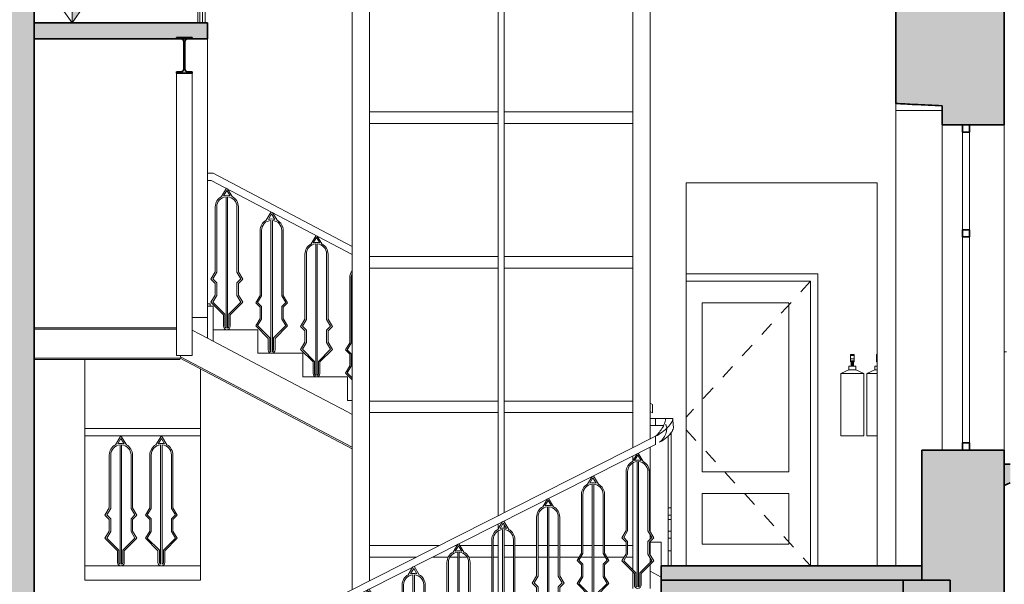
# Model space of a CAD drawing. Header units: metres. Extents: x -2.8 to 28.4, y -7 to 24.8.
# Tile 9 of 14: x 7.9 to 14.7, y 10.1 to 14. Entities that reach past the tile are written whole.
import ezdxf

# ---------------------------------------------------------------- set-up
doc = ezdxf.new("R2010")
doc.units = ezdxf.units.M
doc.linetypes.add('AV - Carkovana 2mm', pattern=[0.0027, 0.002, -0.0007])
for name, color, linetype, lineweight in [('AV-KOTY', 7, 'Continuous', 5), ('AV-SRAFY', 7, 'Continuous', 35), ('AV-STAVBA', 7, 'Continuous', 18)]:
    doc.layers.add(name, color=color, linetype=linetype, lineweight=lineweight)

# ---------------------------------------------------------------- blocks, each defined once
blk = doc.blocks.new('DO_1-P_Obl__členěné_11 - 900x1970-1001604-Řez A-A_')
at = {"layer": 'AV-STAVBA'}
for p, q in [((13.4582, 12.22), (12.5482, 12.22)), ((13.4582, 10.2), (13.4582, 12.22)), ((12.5482, 12.17), (13.4082, 12.17)), ((13.4082, 12.17), (12.5482, 12.17)), ((13.4082, 12.17), (13.4082, 10.2)), ((13.4082, 10.2), (13.4082, 12.17)), ((12.6582, 10.85), (12.6582, 12.02)), ((12.6582, 12.02), (13.2582, 12.02)), ((13.2582, 12.02), (13.2582, 10.85)), ((13.2582, 10.85), (12.6582, 10.85)), ((12.6582, 10.35), (12.6582, 10.7)), ((12.6582, 10.7), (13.2582, 10.7)), ((13.2582, 10.7), (13.2582, 10.35)), ((13.2582, 10.35), (12.6582, 10.35))]:
    blk.add_line(p, q, dxfattribs=at)
at = {"layer": 'AV-STAVBA', "linetype": 'AV - Carkovana 2mm'}
for p, q in [((13.4082, 12.17), (12.5482, 11.2288)), ((12.5482, 11.1412), (13.4082, 10.2))]:
    blk.add_line(p, q, dxfattribs=at)
blk = doc.blocks.new('L Corner Mullion - 100x100-1395315-Řez A-A_')
at = {"layer": 'AV-STAVBA'}
for p, q in [((12.1782, 10.0433), (12.1782, 10.11)), ((12.2982, 10.11), (12.2982, 10.0433)), ((12.2982, 9.6837), (12.2982, 9.29)), ((12.1782, 9.29), (12.1782, 9.6231))]:
    blk.add_line(p, q, dxfattribs=at)
blk = doc.blocks.new('L Corner Mullion - 100x100-1395316-Řez A-A_')
at = {"layer": 'AV-STAVBA'}
for p, q in [((12.1782, 11.0164), (12.1782, 11.25)), ((12.2982, 11.25), (12.2982, 11.077)), ((12.2982, 11.021), (12.2982, 10.435)), ((12.1782, 10.9258), (12.1782, 10.9604)), ((12.1782, 10.1725), (12.1782, 10.911)), ((12.2982, 10.4156), (12.2982, 10.3825)), ((12.2982, 10.3683), (12.2982, 10.275)), ((12.2982, 10.2556), (12.2982, 10.2225)), ((12.1782, 10.11), (12.1782, 10.1583)), ((12.2982, 10.2083), (12.2982, 10.11))]:
    blk.add_line(p, q, dxfattribs=at)
blk = doc.blocks.new('L Corner Mullion - 100x100-1395318-Řez A-A_')
at = {"layer": 'AV-STAVBA'}
for p, q in [((12.1782, 11.25), (12.1782, 12.41)), ((12.2982, 12.41), (12.2982, 11.25))]:
    blk.add_line(p, q, dxfattribs=at)
blk = doc.blocks.new('L Corner Mullion - 100x100-1395328-Řez A-A_')
at = {"layer": 'AV-STAVBA'}
for p, q in [((12.1782, 12.41), (12.1782, 13.25)), ((12.2982, 13.25), (12.2982, 12.41))]:
    blk.add_line(p, q, dxfattribs=at)
blk = doc.blocks.new('L Corner Mullion - 100x100-1395329-Řez A-A_')
at = {"layer": 'AV-STAVBA'}
for p, q in [((12.1782, 13.25), (12.1782, 14.29)), ((12.2982, 14.29), (12.2982, 13.25))]:
    blk.add_line(p, q, dxfattribs=at)
blk = doc.blocks.new('Obdélníková příčel - Koncepční příčel interiérová 40_40-V8-Řez A-A_')
at = {"layer": 'AV-STAVBA'}
for p, q in [((11.2482, 10.3), (11.2482, 9.7025)), ((11.2482, 9.6883), (11.2482, 9.5733))]:
    blk.add_line(p, q, dxfattribs=at)
blk = doc.blocks.new('Obdélníková příčel - Koncepční příčel interiérová 40_40-V9-Řez A-A_')
at = {"layer": 'AV-STAVBA'}
for p, q in [((11.2482, 11.3), (11.2482, 10.5464)), ((11.2882, 11.3), (11.2882, 10.5666)), ((11.2482, 10.4904), (11.2482, 10.4558)), ((11.2882, 10.5106), (11.2882, 10.5058)), ((11.2482, 10.441), (11.2482, 10.3)), ((11.2882, 10.4863), (11.2882, 10.4604))]:
    blk.add_line(p, q, dxfattribs=at)
blk = doc.blocks.new('Obdélníková příčel - Koncepční příčel interiérová 40_40-1045116-Řez A-A_')
at = {"layer": 'AV-STAVBA'}
for p, q in [((11.2482, 1.3), (11.2482, 0.3)), ((11.2882, 1.3), (11.2882, 0.3))]:
    blk.add_line(p, q, dxfattribs=at)
blk = doc.blocks.new('Obdélníková příčel - Koncepční příčel interiérová 80_40-V16-Řez A-A_')
at = {"layer": 'AV-STAVBA'}
for p, q in [((11.3532, 10.34), (11.2882, 10.34)), ((11.5132, 10.34), (11.3632, 10.34)), ((11.5882, 10.34), (11.5232, 10.34)), ((11.6632, 10.34), (11.5982, 10.34)), ((11.8232, 10.34), (11.6732, 10.34)), ((11.8982, 10.34), (11.8332, 10.34)), ((11.9732, 10.34), (11.9082, 10.34)), ((12.1332, 10.34), (11.9832, 10.34)), ((12.1782, 10.34), (12.1432, 10.34)), ((12.1782, 10.34), (12.1782, 10.26)), ((11.3532, 10.26), (11.2882, 10.26)), ((11.5132, 10.26), (11.3632, 10.26)), ((11.5882, 10.26), (11.5232, 10.26)), ((11.6632, 10.26), (11.5982, 10.26)), ((11.8072, 10.26), (11.6732, 10.26)), ((11.8982, 10.26), (11.8189, 10.26)), ((11.9875, 10.26), (11.9082, 10.26)), ((12.1192, 10.26), (11.9992, 10.26)), ((12.1782, 10.26), (12.1309, 10.26))]:
    blk.add_line(p, q, dxfattribs=at)
blk = doc.blocks.new('Obdélníková příčel - Koncepční příčel interiérová 80_40-V17-Řez A-A_')
at = {"layer": 'AV-STAVBA'}
for p, q in [((10.3582, 10.26), (10.3582, 10.34)), ((10.8398, 10.34), (10.3582, 10.34)), ((10.9628, 10.34), (10.9507, 10.34)), ((11.2032, 10.34), (10.9837, 10.34)), ((11.2482, 10.34), (11.2132, 10.34)), ((11.2482, 10.34), (11.2482, 10.26)), ((10.6815, 10.26), (10.3582, 10.26)), ((10.902, 10.26), (10.7924, 10.26)), ((10.9682, 10.26), (10.9135, 10.26)), ((11.0329, 10.26), (10.9782, 10.26)), ((11.2032, 10.26), (11.0444, 10.26)), ((11.2482, 10.26), (11.2132, 10.26))]:
    blk.add_line(p, q, dxfattribs=at)
blk = doc.blocks.new('Obdélníková příčel - Koncepční příčel interiérová 80_40-1045391-Řez A-A_')
at = {"layer": 'AV-STAVBA'}
for p, q in [((11.2882, 0.26), (11.2882, 0.34)), ((12.1782, 0.34), (11.2882, 0.34)), ((12.1782, 0.34), (12.1782, 0.26)), ((12.1782, 0.26), (11.2882, 0.26))]:
    blk.add_line(p, q, dxfattribs=at)
blk = doc.blocks.new('L Corner Mullion - 100x100-V22-Řez A-A_')
at = {"layer": 'AV-STAVBA'}
for p, q in [((10.2382, 10.036), (10.2382, 10.3)), ((10.3582, 10.3), (10.3582, 10.0966)), ((10.3582, 10.0406), (10.3582, 10.0358)), ((10.3582, 10.0163), (10.3582, 9.9904)), ((10.2382, 9.3), (10.2382, 9.9799))]:
    blk.add_line(p, q, dxfattribs=at)
blk = doc.blocks.new('L Corner Mullion - 100x100-1044972-Řez A-A_')
at = {"layer": 'AV-STAVBA'}
for p, q in [((10.2382, 2.3), (10.2382, 3.3)), ((10.3582, 3.3), (10.3582, 2.3))]:
    blk.add_line(p, q, dxfattribs=at)
blk = doc.blocks.new('WI_2-2_bez středního sloupku - 1100x2250-1255372-Řez A-A_')
at = {"layer": 'AV-STAVBA', "lineweight": 35}
for p, q in [((14.4582, 13.25), (14.4582, 13.2)), ((14.5082, 13.25), (14.4582, 13.25)), ((14.5082, 13.2), (14.5082, 13.25)), ((14.4582, 13.2), (14.5082, 13.2)), ((14.4582, 12.525), (14.4582, 12.475)), ((14.5082, 12.525), (14.4582, 12.525)), ((14.4582, 12.475), (14.5082, 12.475)), ((14.5082, 12.475), (14.5082, 12.525)), ((14.4582, 11.05), (14.4582, 11)), ((14.5082, 11.05), (14.4582, 11.05)), ((14.5082, 11), (14.5082, 11.05)), ((14.4582, 11), (14.5082, 11))]:
    blk.add_line(p, q, dxfattribs=at)
at = {"layer": 'AV-STAVBA'}
for p, q in [((14.4582, 12.525), (14.4582, 13.2)), ((14.5082, 13.2), (14.5082, 12.525)), ((14.4582, 11.05), (14.4582, 12.475)), ((14.5082, 11.05), (14.5082, 12.475))]:
    blk.add_line(p, q, dxfattribs=at)
blk = doc.blocks.new('Railing - BA_Panel zábradlí-1395425-Řez A-A_')
at = {"layer": 'AV-STAVBA'}
for p, q in [((12.4334, 11.1072), (12.4433, 11.1072)), ((12.4433, 11.1166), (12.441, 11.1166)), ((12.4433, 11.1195), (12.4433, 11.1072)), ((12.4433, 11.0366), (12.4433, 11.1072)), ((12.4233, 11.0971), (12.4233, 11.0366)), ((12.4233, 10.6), (12.4233, 11.0366)), ((12.4433, 11.0366), (12.4433, 10.6)), ((12.4233, 10.55), (12.4233, 10.6)), ((12.4433, 10.6), (12.4233, 10.6)), ((12.4433, 10.6), (12.4433, 10.55)), ((12.4233, 10.52), (12.4233, 10.55)), ((12.4433, 10.55), (12.4233, 10.55)), ((12.4233, 10.44), (12.4233, 10.52)), ((12.4433, 10.52), (12.4233, 10.52)), ((12.4433, 10.55), (12.4433, 10.52)), ((12.4433, 10.52), (12.4433, 10.44)), ((12.4233, 10.39), (12.4233, 10.44)), ((12.4433, 10.44), (12.4233, 10.44)), ((12.4433, 10.44), (12.4433, 10.39)), ((12.4233, 10.3036), (12.4233, 10.39)), ((12.4433, 10.39), (12.4233, 10.39)), ((12.4433, 10.39), (12.4433, 10.3036)), ((12.4233, 10.2236), (12.4233, 10.3036)), ((12.4233, 10.3036), (12.4433, 10.3036)), ((12.4433, 10.3036), (12.4433, 10.2236)), ((12.4233, 10.2236), (12.4233, 10.2)), ((12.4433, 10.2), (12.4433, 10.2236))]:
    blk.add_line(p, q, dxfattribs=at)
blk = doc.blocks.new('Railing - BA_Panel zábradlí-1395293-Řez A-A_')
at = {"layer": 'AV-STAVBA'}
for p, q in [((12.208, 10.9754), (12.1755, 10.9213)), ((12.191, 10.9276), (12.2132, 10.9646)), ((12.2132, 10.9646), (12.2355, 10.9276)), ((12.2509, 10.9213), (12.216, 10.9795)), ((12.2082, 10.9205), (12.2082, 10.0543)), ((12.2182, 10.0543), (12.2182, 10.9205)), ((12.1332, 10.8507), (12.1332, 10.4433)), ((12.1432, 10.4406), (12.1432, 10.8507)), ((12.2832, 10.8507), (12.2832, 10.4406)), ((12.2932, 10.4433), (12.2932, 10.8507)), ((12.1332, 10.4433), (12.1032, 10.3933)), ((12.1158, 10.3949), (12.1432, 10.4406)), ((12.2832, 10.4406), (12.3106, 10.3949)), ((12.3232, 10.3933), (12.2932, 10.4433)), ((12.1032, 10.3933), (12.1332, 10.3633)), ((12.1432, 10.3675), (12.1158, 10.3949)), ((12.1332, 10.3633), (12.1332, 10.2833)), ((12.1432, 10.2806), (12.1432, 10.3675)), ((12.3106, 10.3949), (12.2832, 10.3675)), ((12.2832, 10.3675), (12.2832, 10.2806)), ((12.2932, 10.3633), (12.3232, 10.3933)), ((12.2932, 10.2833), (12.2932, 10.3633)), ((12.1332, 10.2833), (12.1032, 10.2333)), ((12.3232, 10.2333), (12.2932, 10.2833)), ((12.1032, 10.2333), (12.1896, 10.1469)), ((12.1158, 10.2349), (12.1432, 10.2806)), ((12.1996, 10.151), (12.1158, 10.2349)), ((12.3106, 10.2349), (12.2268, 10.151)), ((12.2368, 10.1469), (12.3232, 10.2333)), ((12.2832, 10.2806), (12.3106, 10.2349)), ((12.1896, 10.1469), (12.1896, 10.0669)), ((12.1996, 10.0669), (12.1996, 10.151)), ((12.2268, 10.151), (12.2268, 10.0669)), ((12.2368, 10.0669), (12.2368, 10.1469))]:
    blk.add_line(p, q, dxfattribs=at)
for centre, radius, start, end in [((12.2132, 10.8507), 0.08, 118.09006, 180), ((12.2132, 10.8507), 0.07, 94.09604, 180), ((12.2132, 10.8507), 0.08, 73.85468, 106.14532), ((12.2132, 10.8507), 0.07, 0, 85.90396), ((12.2132, 10.8507), 0.08, 0, 61.90994), ((12.2132, 10.0669), 0.0236, 180, 0), ((12.2132, 10.0669), 0.0136, 180, 248.37972), ((12.2132, 10.0669), 0.0136, 291.62028, 0)]:
    blk.add_arc(centre, radius, start, end, dxfattribs=at)
blk = doc.blocks.new('Railing - Railing-1395252-Řez A-A_')
at = {"layer": 'AV-STAVBA'}
for p, q in [((12.2982, 11.22), (12.3359, 11.22)), ((12.2982, 11.17), (12.3359, 11.17)), ((12.3359, 11.22), (12.4059, 11.22)), ((12.3359, 11.22), (12.3359, 11.17)), ((12.3359, 11.22), (12.3359, 11.17)), ((12.3359, 11.17), (12.3926, 11.17)), ((12.4559, 11.22), (12.4059, 11.22)), ((12.4559, 11.22), (12.4059, 11.22)), ((9.5782, 9.7024), (12.3359, 11.0961)), ((12.3359, 11.0401), (9.5782, 9.6464)), ((9.5782, 9.6464), (9.5782, 9.7024))]:
    blk.add_line(p, q, dxfattribs=at)
for points in [[(12.3359, 11.0961), (12.3516, 11.1042), (12.383, 11.1236), (12.423, 11.158), (12.4497, 11.1924), (12.4559, 11.2119), (12.4559, 11.22)], [(12.4059, 11.22), (12.4059, 11.2119), (12.4023, 11.1924), (12.3867, 11.158), (12.3634, 11.1236), (12.3451, 11.1042), (12.3359, 11.0961)], [(12.4599, 11.1633), (12.4585, 11.1727), (12.4565, 11.1915), (12.4558, 11.2105), (12.4559, 11.22)], [(12.3359, 11.0961), (12.3359, 11.0869), (12.3359, 11.0686), (12.3359, 11.0503), (12.3359, 11.0412)]]:
    blk.add_open_spline(points, degree=3, dxfattribs=at)
for points, knots in [([(12.4059, 11.1781), (12.4077, 11.1749), (12.4109, 11.1675), (12.4143, 11.1493), (12.4116, 11.1217), (12.3948, 11.086), (12.3749, 11.064), (12.3632, 11.0542)], [-8.63938, -8.63938, -8.63938, -8.63938, -8.44303, -8.246681, -7.853982, -7.461283, -7.068583, -7.068583, -7.068583, -7.068583]), ([(12.4599, 11.1633), (12.46, 11.1602), (12.4595, 11.1523), (12.4551, 11.1383), (12.4423, 11.1158), (12.4145, 11.086), (12.3814, 11.064), (12.3632, 11.0542)], [-8.385685, -8.385685, -8.385685, -8.385685, -8.246681, -8.050331, -7.853982, -7.461283, -7.068583, -7.068583, -7.068583, -7.068583]), ([(12.3359, 11.0402), (12.3359, 11.0398), (12.3359, 11.0385), (12.3359, 11.0369), (12.3359, 11.0357)], [-0.7655319, -0.7655319, -0.7655319, -0.7655319, -0.5, 0, 0, 0, 0])]:
    blk.add_open_spline(points, degree=3, knots=knots, dxfattribs=at)
for name, p in [('Railing - BA_Panel zábradlí-1395425-Řez A-A_', (0, 0)), ('Railing - BA_Panel zábradlí-1395293-Řez A-A_', (0, 0)), ('Railing - BA_Panel zábradlí-1395293-Řez A-A_', (-0.31, -0.1567)), ('Railing - BA_Panel zábradlí-1395293-Řez A-A_', (-0.62, -0.3133)), ('Railing - BA_Panel zábradlí-1395293-Řez A-A_', (-0.93, -0.47)), ('Railing - BA_Panel zábradlí-1395293-Řez A-A_', (-1.24, -0.6267)), ('Railing - BA_Panel zábradlí-1395293-Řez A-A_', (-1.55, -0.7833)), ('Railing - BA_Panel zábradlí-1395293-Řez A-A_', (-1.86, -0.94)), ('Railing - BA_Panel zábradlí-1395293-Řez A-A_', (-2.17, -1.0967)), ('Railing - BA_Panel zábradlí-1395293-Řez A-A_', (-2.48, -1.2533))]:
    blk.add_blockref(name, p)
blk = doc.blocks.new('Railing - BA_Panel zábradlí-1398140-Řez A-A_')
at = {"layer": 'AV-STAVBA'}
for p, q in [((9.3679, 12.8117), (9.3332, 12.7538)), ((9.4086, 12.7538), (9.3766, 12.8071)), ((9.3487, 12.7601), (9.3709, 12.7972)), ((9.3659, 12.7531), (9.3659, 11.8443)), ((9.3709, 12.7972), (9.3931, 12.7601)), ((9.3759, 11.8443), (9.3759, 12.7531)), ((9.2909, 12.6833), (9.2909, 12.2333)), ((9.3009, 12.2306), (9.3009, 12.6833)), ((9.4409, 12.6833), (9.4409, 12.2306)), ((9.4509, 12.2333), (9.4509, 12.6833)), ((9.2909, 12.2333), (9.2609, 12.1833)), ((9.2735, 12.1849), (9.3009, 12.2306)), ((9.4409, 12.2306), (9.4683, 12.1849)), ((9.4809, 12.1833), (9.4509, 12.2333)), ((9.2609, 12.1833), (9.2909, 12.1533)), ((9.3009, 12.1575), (9.2735, 12.1849)), ((9.2909, 12.1533), (9.2909, 12.0733)), ((9.3009, 12.0706), (9.3009, 12.1575)), ((9.4683, 12.1849), (9.4409, 12.1575)), ((9.4409, 12.1575), (9.4409, 12.0706)), ((9.4509, 12.1533), (9.4809, 12.1833)), ((9.4509, 12.0733), (9.4509, 12.1533)), ((9.2909, 12.0733), (9.2609, 12.0233)), ((9.2735, 12.0249), (9.3009, 12.0706)), ((9.4409, 12.0706), (9.4683, 12.0249)), ((9.4809, 12.0233), (9.4509, 12.0733)), ((9.2609, 12.0233), (9.3473, 11.9369)), ((9.3573, 11.941), (9.2735, 12.0249)), ((9.4683, 12.0249), (9.3845, 11.941)), ((9.3945, 11.9369), (9.4809, 12.0233)), ((9.3473, 11.9369), (9.3473, 11.8569)), ((9.3573, 11.8569), (9.3573, 11.941)), ((9.3845, 11.941), (9.3845, 11.8569)), ((9.3945, 11.8569), (9.3945, 11.9369))]:
    blk.add_line(p, q, dxfattribs=at)
for centre, radius, start, end in [((9.3709, 12.6833), 0.08, 118.09006, 180), ((9.3709, 12.6833), 0.07, 94.09604, 180), ((9.3709, 12.6833), 0.08, 73.85468, 106.14532), ((9.3709, 12.6833), 0.07, 0, 85.90396), ((9.3709, 12.6833), 0.08, 360, 61.90994), ((9.3709, 11.8569), 0.0236, 180, 0), ((9.3709, 11.8569), 0.0136, 180, 248.37972), ((9.3709, 11.8569), 0.0136, 291.62028, 0)]:
    blk.add_arc(centre, radius, start, end, dxfattribs=at)
blk = doc.blocks.new('Railing - BA_Panel zábradlí-V30-Řez A-A_')
at = {"layer": 'AV-STAVBA'}
for p, q in [((10.2209, 12.1933), (10.2209, 11.7433)), ((10.2309, 11.7406), (10.2309, 12.1933)), ((10.2209, 11.7433), (10.1909, 11.6933)), ((10.2035, 11.6949), (10.2309, 11.7406)), ((10.1909, 11.6933), (10.2209, 11.6633)), ((10.2309, 11.6675), (10.2035, 11.6949)), ((10.2209, 11.6633), (10.2209, 11.5833)), ((10.2309, 11.5806), (10.2309, 11.6675)), ((10.2209, 11.5833), (10.1909, 11.5333)), ((10.2035, 11.5349), (10.2309, 11.5806)), ((10.1909, 11.5333), (10.2382, 11.486)), ((10.2382, 11.5002), (10.2035, 11.5349))]:
    blk.add_line(p, q, dxfattribs=at)
for radius, start in [(0.08, 142.85404), (0.07, 154.18681)]:
    blk.add_arc((10.3009, 12.1933), radius, start, 180, dxfattribs=at)
blk = doc.blocks.new('Railing - BA_Zdobný sloupek zábradlí-V31-Řez A-A_')
at = {"layer": 'AV-STAVBA'}
for p, q in [((9.2396, 12.0117), (9.2559, 12.0117)), ((9.2464, 11.9967), (9.2396, 11.9967)), ((9.2559, 11.9967), (9.2559, 12.0117))]:
    blk.add_line(p, q, dxfattribs=at)
blk = doc.blocks.new('Railing - Railing-1398137-Řez A-A_')
at = {"layer": 'AV-STAVBA'}
for p, q in [((9.239, 12.9167), (9.2759, 12.9167)), ((9.2759, 12.9167), (10.2382, 12.4096)), ((9.239, 12.8667), (9.2635, 12.8667)), ((9.2635, 12.8667), (10.2382, 12.3531)), ((12.2982, 11.3243), (12.3159, 11.3149)), ((12.3159, 11.3149), (12.3159, 11.2584)), ((12.2982, 11.2678), (12.3159, 11.2584))]:
    blk.add_line(p, q, dxfattribs=at)
for name, p in [('Railing - BA_Panel zábradlí-1398140-Řez A-A_', (0, 0)), ('Railing - BA_Panel zábradlí-1398140-Řez A-A_', (0.31, -0.1633)), ('Railing - BA_Panel zábradlí-1398140-Řez A-A_', (0.62, -0.3267)), ('Railing - BA_Panel zábradlí-V30-Řez A-A_', (0, 0)), ('Railing - BA_Zdobný sloupek zábradlí-V31-Řez A-A_', (0, 0))]:
    blk.add_blockref(name, p)
blk = doc.blocks.new('Railing - BA_Panel zábradlí-1398169-Řez A-A_')
at = {"layer": 'AV-STAVBA'}
for p, q in [((9.1835, 14.848), (9.1835, 14.9058)), ((9.2035, 14.8574), (9.1835, 14.8574)), ((9.1835, 14.848), (9.2035, 14.848)), ((9.1835, 14.848), (9.1835, 14.7774)), ((9.2035, 14.9058), (9.2035, 14.848)), ((9.2035, 14.7774), (9.2035, 14.848)), ((9.1835, 14.3567), (9.1835, 14.7774)), ((9.2035, 14.7774), (9.2035, 14.3567)), ((9.1835, 14.3567), (9.2035, 14.3567)), ((9.1835, 14.3434), (9.1835, 14.3567)), ((9.1835, 14.2988), (9.1835, 14.3239)), ((9.2035, 14.3567), (9.2035, 14.3434)), ((9.2035, 14.3239), (9.2035, 14.2988)), ((9.1835, 14.2767), (9.1835, 14.2846)), ((9.1835, 14.2767), (9.2035, 14.2767)), ((9.1835, 14.1967), (9.1835, 14.2767)), ((9.2035, 14.2846), (9.2035, 14.2767)), ((9.2035, 14.2767), (9.2035, 14.1967)), ((9.1835, 14.1967), (9.2035, 14.1967)), ((9.1835, 14.1834), (9.1835, 14.1967)), ((9.2035, 14.1967), (9.2035, 14.1834)), ((9.1835, 14.1388), (9.1835, 14.1639)), ((9.1835, 14.0602), (9.1835, 14.1246)), ((9.2035, 14.1639), (9.2035, 14.1388)), ((9.2035, 14.1246), (9.2035, 14.0602)), ((9.1835, 14.0602), (9.2035, 14.0602)), ((9.1835, 13.9802), (9.1835, 14.0602)), ((9.2035, 14.0602), (9.2035, 13.9802)), ((9.1835, 13.9802), (9.1835, 13.9567)), ((9.2035, 13.9567), (9.2035, 13.9802))]:
    blk.add_line(p, q, dxfattribs=at)
at = {"layer": 'AV-STAVBA', "lineweight": 25}
for p, q in [((9.2035, 14.3434), (9.1835, 14.3434)), ((9.1835, 14.3434), (9.1835, 14.3239)), ((9.1835, 14.3239), (9.2035, 14.3239)), ((9.2035, 14.3239), (9.2035, 14.3434)), ((9.2035, 14.2988), (9.1835, 14.2988)), ((9.1835, 14.2988), (9.1835, 14.2846)), ((9.1835, 14.2846), (9.2035, 14.2846)), ((9.2035, 14.2846), (9.2035, 14.2988)), ((9.2035, 14.1834), (9.1835, 14.1834)), ((9.1835, 14.1834), (9.1835, 14.1639)), ((9.2035, 14.1639), (9.2035, 14.1834)), ((9.1835, 14.1639), (9.2035, 14.1639)), ((9.2035, 14.1388), (9.1835, 14.1388)), ((9.1835, 14.1388), (9.1835, 14.1246)), ((9.1835, 14.1246), (9.2035, 14.1246)), ((9.2035, 14.1246), (9.2035, 14.1388))]:
    blk.add_line(p, q, dxfattribs=at)
blk = doc.blocks.new('Railing - Railing-1398164-Řez A-A_')
at = {"layer": 'AV-STAVBA', "lineweight": 35}
for p, q in [((9.2209, 15.0071), (9.1709, 15.0071)), ((9.1709, 15.0071), (9.1709, 14.9506)), ((9.2209, 14.9506), (9.2209, 15.0071)), ((9.1709, 14.9506), (9.2209, 14.9506))]:
    blk.add_line(p, q, dxfattribs=at)
at = {"layer": 'AV-STAVBA'}
for p, q in [((9.1709, 14.9506), (9.1709, 13.9567)), ((9.2209, 14.9506), (9.2209, 13.9567))]:
    blk.add_line(p, q, dxfattribs=at)
blk.add_blockref('Railing - BA_Panel zábradlí-1398169-Řez A-A_', (0, 0))
blk = doc.blocks.new('Railing - BA_Panel zábradlí-V33-Řez A-A_')
at = {"layer": 'AV-STAVBA'}
for p, q in [((8.9182, 11.1), (8.8805, 11.0372)), ((8.896, 11.0435), (8.9182, 11.0806)), ((8.9132, 11.0365), (8.9132, 10.211)), ((8.9559, 11.0372), (8.9182, 11.1)), ((8.9182, 11.0806), (8.9405, 11.0435)), ((8.9232, 10.211), (8.9232, 11.0365)), ((8.8382, 10.9666), (8.8382, 10.6)), ((8.8482, 10.5972), (8.8482, 10.9666)), ((8.9882, 10.9666), (8.9882, 10.5972)), ((8.9982, 10.6), (8.9982, 10.9666)), ((8.8382, 10.6), (8.8082, 10.55)), ((8.8208, 10.5516), (8.8482, 10.5972)), ((8.9882, 10.5972), (9.0156, 10.5516)), ((9.0282, 10.55), (8.9982, 10.6)), ((8.8082, 10.55), (8.8382, 10.52)), ((8.8482, 10.5241), (8.8208, 10.5516)), ((8.8382, 10.52), (8.8382, 10.44)), ((8.8482, 10.4372), (8.8482, 10.5241)), ((9.0156, 10.5516), (8.9882, 10.5241)), ((8.9882, 10.5241), (8.9882, 10.4372)), ((8.9982, 10.52), (9.0282, 10.55)), ((8.9982, 10.44), (8.9982, 10.52)), ((8.8382, 10.44), (8.8082, 10.39)), ((8.8208, 10.3916), (8.8482, 10.4372)), ((8.9882, 10.4372), (9.0156, 10.3916)), ((9.0282, 10.39), (8.9982, 10.44)), ((8.8082, 10.39), (8.8946, 10.3036)), ((8.9046, 10.3077), (8.8208, 10.3916)), ((9.0156, 10.3916), (8.9318, 10.3077)), ((8.9418, 10.3036), (9.0282, 10.39)), ((8.8946, 10.3036), (8.8946, 10.2236)), ((8.9046, 10.2236), (8.9046, 10.3077)), ((8.9318, 10.3077), (8.9318, 10.2236)), ((8.9418, 10.2236), (8.9418, 10.3036))]:
    blk.add_line(p, q, dxfattribs=at)
for centre, radius, start, end in [((8.9182, 10.9666), 0.08, 118.09006, 180), ((8.9182, 10.9666), 0.07, 94.09604, 180), ((8.9182, 10.9666), 0.08, 73.85468, 106.14532), ((8.9182, 10.9666), 0.07, 0, 85.90396), ((8.9182, 10.9666), 0.08, 0, 61.90994), ((8.9182, 10.2236), 0.0236, 180, 0), ((8.9182, 10.2236), 0.0136, 180, 248.37972), ((8.9182, 10.2236), 0.0136, 291.62028, 0)]:
    blk.add_arc(centre, radius, start, end, dxfattribs=at)
blk = doc.blocks.new('Railing - Railing-1425325-Řez A-A_')
at = {"layer": 'AV-STAVBA'}
for p, q in [((8.3882, 11.15), (9.1882, 11.15)), ((9.1882, 11.1), (8.3882, 11.1))]:
    blk.add_line(p, q, dxfattribs=at)
for p in [(-0.28, 0), (0, 0)]:
    blk.add_blockref('Railing - BA_Panel zábradlí-V33-Řez A-A_', p)
blk = doc.blocks.new('GM_Hasicí přístroj - Hasici pristroj-V44-Řez A-A_')
at = {"layer": 'AV-STAVBA', "lineweight": 13}
for p, q in [((13.8643, 11.6543), (13.8643, 11.6614)), ((13.8682, 11.6614), (13.8643, 11.6614)), ((13.8643, 11.6316), (13.8643, 11.6543)), ((13.8682, 11.6543), (13.8643, 11.6543)), ((13.8518, 11.58), (13.8518, 11.555)), ((13.8681, 11.58), (13.8518, 11.58)), ((13.8643, 11.6175), (13.8643, 11.6316)), ((13.8682, 11.6316), (13.8643, 11.6316)), ((13.8643, 11.61), (13.8643, 11.6175)), ((13.8682, 11.6175), (13.8643, 11.6175)), ((13.8682, 11.61), (13.8643, 11.61)), ((13.8518, 11.555), (13.7968, 11.53)), ((13.7968, 11.53), (13.7968, 11.1)), ((13.8016, 11.53), (13.7968, 11.53)), ((13.8029, 11.53), (13.8043, 11.53)), ((13.843, 11.53), (13.8042, 11.53)), ((13.8429, 11.53), (13.8494, 11.53)), ((13.8681, 11.53), (13.8494, 11.53)), ((13.8518, 11.555), (13.8562, 11.555)), ((13.8564, 11.555), (13.8681, 11.555)), ((13.7968, 11.1), (13.8681, 11.1))]:
    blk.add_line(p, q, dxfattribs=at)
blk = doc.blocks.new('GM_Hasicí přístroj - Hasici pristroj-V45-Řez A-A_')
at = {"layer": 'AV-STAVBA', "lineweight": 13}
for p, q in [((13.6843, 11.6543), (13.6843, 11.6614)), ((13.7093, 11.6614), (13.6843, 11.6614)), ((13.6843, 11.6316), (13.6843, 11.6543)), ((13.7093, 11.6543), (13.6843, 11.6543)), ((13.7093, 11.6614), (13.7093, 11.6543)), ((13.7093, 11.6543), (13.7093, 11.6316)), ((13.6718, 11.58), (13.6718, 11.555)), ((13.7218, 11.58), (13.6718, 11.58)), ((13.6843, 11.6175), (13.6843, 11.6316)), ((13.7093, 11.6316), (13.6843, 11.6316)), ((13.6843, 11.61), (13.6843, 11.6175)), ((13.7093, 11.6175), (13.6843, 11.6175)), ((13.7093, 11.61), (13.6843, 11.61)), ((13.6893, 11.61), (13.6893, 11.58)), ((13.6918, 11.5951), (13.6918, 11.595)), ((13.693, 11.61), (13.693, 11.58)), ((13.7005, 11.58), (13.7005, 11.61)), ((13.7018, 11.595), (13.7018, 11.5952)), ((13.7042, 11.61), (13.7042, 11.58)), ((13.7093, 11.6316), (13.7093, 11.6175)), ((13.7093, 11.6175), (13.7093, 11.61)), ((13.7218, 11.555), (13.7218, 11.58)), ((13.6718, 11.555), (13.6168, 11.53)), ((13.6168, 11.53), (13.6168, 11.1)), ((13.6216, 11.53), (13.6168, 11.53)), ((13.6229, 11.53), (13.6243, 11.53)), ((13.663, 11.53), (13.6242, 11.53)), ((13.6629, 11.53), (13.6694, 11.53)), ((13.7242, 11.53), (13.6694, 11.53)), ((13.6718, 11.555), (13.6762, 11.555)), ((13.6764, 11.555), (13.6885, 11.555)), ((13.689, 11.555), (13.7032, 11.555)), ((13.7045, 11.555), (13.7033, 11.555)), ((13.705, 11.555), (13.7171, 11.555)), ((13.7173, 11.555), (13.7218, 11.555)), ((13.7768, 11.53), (13.7218, 11.555)), ((13.7241, 11.53), (13.7306, 11.53)), ((13.7693, 11.53), (13.7305, 11.53)), ((13.7693, 11.53), (13.7707, 11.53)), ((13.7768, 11.53), (13.7719, 11.53)), ((13.7768, 11.1), (13.7768, 11.53)), ((13.6168, 11.1), (13.7768, 11.1))]:
    blk.add_line(p, q, dxfattribs=at)
blk = doc.blocks.new('Řísma 2NP_ vnitroblok - Řísma 2NP_ vnitroblok-1646675-Řez A-A_')
at = {"layer": 'AV-STAVBA'}
blk.add_hatch(color=256, dxfattribs=at).paths.add_polyline_path([(14.7482, 10.755), (14.789, 10.774), (14.789, 10.904), (14.7482, 10.904)])
at = {"layer": 'AV-STAVBA', "lineweight": 35}
for p, q in [((14.7482, 10.904), (14.7482, 10.755)), ((14.789, 10.904), (14.7482, 10.904)), ((14.7482, 10.755), (14.789, 10.774))]:
    blk.add_line(p, q, dxfattribs=at)
blk = doc.blocks.new('Spot Elevations - Vyskova kota vertikalni-6115-Řez A-A_')
at = {"layer": 'AV-KOTY', "true_color": 0x0000ff}
blk.add_hatch(color=5, dxfattribs=at).paths.add_polyline_path([(3.955, -3.95), (3.955, -3.7862), (4.0697, -3.7862)])
at = {"layer": 'AV-KOTY', "color": 5, "true_color": 0x0000ff}
for p, q in [((3.955, -3.55), (4.655, -3.55)), ((3.955, -3.95), (3.955, -3.55)), ((3.8403, -3.7862), (4.0697, -3.7862)), ((3.955, -3.95), (3.8403, -3.7862)), ((3.955, -3.95), (4.0697, -3.7862)), ((3.955, -3.95), (4.0697, -3.7862)), ((4.0697, -3.7862), (3.955, -3.7862)), ((3.955, -3.7862), (3.955, -3.95)), ((3.7823, -3.95), (4.1276, -3.95))]:
    blk.add_line(p, q, dxfattribs=at)

msp = doc.modelspace()

# ---------------------------------------------------------------- hatches: boundary and pattern name
at = {"layer": 'AV-SRAFY', "lineweight": 18}
for points in [[(7.6547, 10.1), (8.0382, 10.1), (8.0382, 14.3), (7.3582, 14.3), (7.3582, 10.1)], [(12.8036, 10.1), (14.1782, 10.1), (14.1782, 10.2), (12.3759, 10.2), (12.3759, 10.1), (12.6056, 10.1)], [(7.6547, 5.4), (8.0382, 5.4), (8.0382, 10.1), (7.3582, 10.1), (7.3582, 5.4)], [(14.0482, 9.76), (14.3732, 9.76), (14.3732, 10.1), (12.3759, 10.1), (12.3759, 9.76), (12.5182, 9.761), (12.6677, 9.8036), (12.8195, 9.8369), (12.9731, 9.8608), (13.1278, 9.8752), (13.2832, 9.88), (13.4386, 9.8752), (13.5957, 9.8605), (13.7469, 9.8369), (13.8987, 9.8036), (14.0482, 9.761)]]:
    msp.add_hatch(color=256, dxfattribs=at).paths.add_polyline_path(points)
h = msp.add_hatch(color=256, dxfattribs=at)
h.paths.add_polyline_path([(14.3879, 10.1), (14.7482, 10.1), (14.7482, 11), (14.1782, 11), (14.1782, 10.1), (14.1898, 10.1)])
h.paths.add_polyline_path([(14.7482, 13.25), (14.7482, 14.3), (13.9982, 14.3), (13.9982, 13.3984), (14.3182, 13.3823), (14.3182, 13.25), (14.3879, 13.25)])
h = msp.add_hatch(color=256, dxfattribs=at)
h.paths.add_polyline_path([(14.5859, 5.5), (14.7482, 5.5), (14.7482, 6.35), (14.2982, 6.35), (14.2982, 5.5), (14.3879, 5.5)])
h.paths.add_polyline_path([(14.3482, 8.75), (14.7482, 8.75), (14.7482, 10.1), (14.0482, 10.1), (14.0482, 8.9055), (14.3482, 8.8886)])
at = {"layer": 'AV-STAVBA'}
for points in [[(8.4469, 13.8447), (9.2382, 13.8447), (9.2382, 13.9567), (8.0382, 13.9567), (8.0382, 13.8447)], [(9.0222, 13.6073), (9.1322, 13.6073), (9.1322, 13.6177), (9.0963, 13.6183), (9.088, 13.6228), (9.0822, 13.631), (9.0802, 13.6412), (9.0807, 13.8273), (9.0847, 13.8367), (9.0919, 13.8432), (9.101, 13.8456), (9.1322, 13.8456), (9.1322, 13.856), (9.0222, 13.856), (9.0222, 13.8456), (9.0581, 13.845), (9.0664, 13.8404), (9.0722, 13.8323), (9.0743, 13.8221), (9.0737, 13.636), (9.0697, 13.6265), (9.0625, 13.62), (9.0535, 13.6177), (9.0222, 13.6177)]]:
    msp.add_hatch(color=256, dxfattribs=at).paths.add_polyline_path(points)

# ---------------------------------------------------------------- linework, layer by layer
at = {"layer": 'AV-STAVBA', "lineweight": 35}
for p, q in [((8.0382, 17.45), (8.0382, -0.84)), ((13.9982, 14.95), (13.9982, 13.3984)), ((14.7482, 13.25), (14.7482, 14.95)), ((9.2382, 13.9567), (8.0382, 13.9567)), ((8.0382, 13.9567), (8.0382, 13.8447)), ((9.2382, 13.8447), (9.2382, 13.9567)), ((8.0382, 13.8447), (9.2382, 13.8447)), ((9.1322, 13.856), (9.0222, 13.856)), ((9.0222, 13.856), (9.0222, 13.8456)), ((9.0222, 13.8456), (9.0535, 13.8456)), ((9.101, 13.8456), (9.1322, 13.8456)), ((9.1322, 13.8456), (9.1322, 13.856)), ((9.0743, 13.8221), (9.0743, 13.6412)), ((9.0802, 13.6412), (9.0802, 13.8221)), ((9.0535, 13.6177), (9.0222, 13.6177)), ((9.0222, 13.6177), (9.0222, 13.6073)), ((9.0222, 13.6073), (9.1322, 13.6073)), ((9.1322, 13.6177), (9.101, 13.6177)), ((9.1322, 13.6073), (9.1322, 13.6177)), ((14.3182, 13.3823), (14.3182, 13.25)), ((14.3182, 13.25), (14.7482, 13.25)), ((14.7482, 11), (14.1782, 11)), ((14.1782, 10.1), (14.1782, 11)), ((14.7482, 8.75), (14.7482, 11)), ((12.3759, 10.2), (12.3759, 9.76)), ((14.1782, 10.2), (12.3759, 10.2)), ((14.3732, 10.1), (12.3759, 10.1)), ((14.0482, 10.1), (14.0482, 8.9055)), ((14.3732, 9.76), (14.3732, 10.1))]:
    msp.add_line(p, q, dxfattribs=at)
at = {"layer": 'AV-STAVBA'}
for p, q in [((9.2382, 13.8447), (9.2382, 13.7142)), ((9.2382, 13.7142), (9.2382, 13.5509)), ((9.0222, 13.6073), (9.0222, 11.6549)), ((9.1322, 13.6073), (9.1322, 11.6549)), ((9.2382, 13.5509), (9.2382, 13.3875)), ((9.2382, 13.3875), (9.2382, 13.2242)), ((13.9982, 10.2), (13.9982, 13.3984)), ((14.3182, 13.35), (13.9982, 13.35)), ((9.2382, 13.2242), (9.2382, 13.0609)), ((14.3182, 11), (14.3182, 13.25)), ((14.7482, 13.25), (14.7482, 11)), ((9.2382, 13.0609), (9.2382, 12.8975)), ((9.2382, 12.8975), (9.2382, 12.7342)), ((12.5482, 10.2), (12.5482, 12.85)), ((12.5482, 12.85), (13.8682, 12.85)), ((13.8682, 12.85), (13.8682, 10.2)), ((9.2382, 12.7342), (9.2382, 12.5709)), ((9.2382, 12.5709), (9.2382, 12.4075)), ((9.2382, 12.4075), (9.2382, 12.2442)), ((9.2382, 12.2442), (9.2382, 12.0809)), ((12.5482, 12.22), (13.4582, 12.22)), ((13.4582, 12.22), (13.4582, 10.2)), ((9.2382, 12.0809), (9.2382, 11.9175)), ((9.2455, 11.9967), (9.2759, 11.9967)), ((9.2759, 11.9967), (9.2759, 11.7542)), ((9.2382, 11.9175), (9.1322, 11.9175)), ((9.2382, 11.7741), (9.2382, 11.9175)), ((8.0382, 11.8467), (9.0222, 11.8467)), ((8.0382, 11.8375), (9.0222, 11.8375)), ((9.1322, 11.8299), (9.2382, 11.7741)), ((9.2759, 11.8333), (9.5859, 11.8333)), ((9.2759, 11.8333), (9.2759, 11.7542)), ((9.5859, 11.67), (9.5859, 11.8333)), ((9.2382, 11.7741), (9.2759, 11.7542)), ((9.2759, 11.7542), (9.5859, 11.5909)), ((9.1322, 11.6549), (9.0222, 11.6549)), ((9.0508, 11.6459), (9.0485, 11.6367)), ((9.0508, 11.6459), (10.2382, 11.0202)), ((9.5859, 11.67), (9.8959, 11.67)), ((9.8959, 11.5067), (9.8959, 11.67)), ((14.7632, 11.6803), (14.7482, 11.6803)), ((8.0382, 11.6359), (9.0483, 11.6359)), ((8.0382, 11.6267), (9.046, 11.6267)), ((8.3882, 10.1), (8.3882, 11.6267)), ((9.046, 11.6267), (9.0483, 11.6359)), ((9.0485, 11.6367), (10.2382, 11.0098)), ((9.5859, 11.5909), (9.8959, 11.4275)), ((9.1882, 11.5631), (9.1882, 10.1)), ((9.8959, 11.5067), (10.2059, 11.5067)), ((10.2059, 11.3433), (10.2059, 11.5067)), ((9.8959, 11.4275), (10.2059, 11.2642)), ((10.2059, 11.3433), (10.2382, 11.3433)), ((10.2059, 11.2642), (10.2382, 11.2472)), ((12.2982, 10.3633), (12.3759, 10.3633)), ((12.3759, 10.2), (12.3759, 10.3633)), ((8.3882, 10.2), (9.1882, 10.2)), ((12.2982, 10.1618), (12.3759, 10.1209)), ((9.1882, 10.1), (8.3882, 10.1))]:
    msp.add_line(p, q, dxfattribs=at)
at = {"layer": 'AV-STAVBA', "lineweight": 35, "flags": 128}
for points in [[(9.0535, 13.8456), (9.0581, 13.845), (9.0625, 13.8432), (9.0664, 13.8404), (9.0697, 13.8367), (9.0722, 13.8323), (9.0737, 13.8273), (9.0743, 13.8221)], [(9.0802, 13.8221), (9.0807, 13.8273), (9.0822, 13.8323), (9.0847, 13.8367), (9.088, 13.8404), (9.0919, 13.8432), (9.0963, 13.845), (9.101, 13.8456)], [(9.0743, 13.6412), (9.0737, 13.636), (9.0722, 13.631), (9.0697, 13.6265), (9.0664, 13.6228), (9.0625, 13.62), (9.0581, 13.6183), (9.0535, 13.6177)], [(9.101, 13.6177), (9.0963, 13.6183), (9.0919, 13.62), (9.088, 13.6228), (9.0847, 13.6265), (9.0822, 13.631), (9.0807, 13.636), (9.0802, 13.6412)]]:
    msp.add_lwpolyline(points, dxfattribs=at)
at = {"layer": 'AV-STAVBA', "flags": 128}
msp.add_lwpolyline([(9.0529, 11.6547), (9.0515, 11.6487), (9.0508, 11.6459)], dxfattribs=at)
at = {"layer": 'AV-STAVBA', "lineweight": 35}
msp.add_open_spline([(13.9982, 13.3984), (14.0409, 13.3962), (14.1475, 13.3907), (14.2542, 13.3854), (14.3182, 13.3823)], degree=3, knots=[0, 0, 0, 0, 0.4, 1, 1, 1, 1], dxfattribs=at)

# ---------------------------------------------------------------- block references
at = {"layer": 'AV-KOTY', "color": 5, "true_color": 0x0000ff}
msp.add_blockref('Spot Elevations - Vyskova kota vertikalni-6115-Řez A-A_', (4.3453, 17.9067), dxfattribs=at)
at = {"layer": 'AV-STAVBA'}
for name, p in [('Řísma 2NP_ vnitroblok - Řísma 2NP_ vnitroblok-1646675-Řez A-A_', (0, 0)), ('Railing - Railing-1398164-Řez A-A_', (0, 0)), ('L Corner Mullion - 100x100-1044972-Řez A-A_', (0, 11)), ('Obdélníková příčel - Koncepční příčel interiérová 40_40-1045116-Řez A-A_', (0, 13)), ('L Corner Mullion - 100x100-1395329-Řez A-A_', (0, 0)), ('L Corner Mullion - 100x100-1044972-Řez A-A_', (0, 10)), ('Obdélníková příčel - Koncepční příčel interiérová 80_40-1045391-Řez A-A_', (-0.93, 13)), ('Obdélníková příčel - Koncepční příčel interiérová 40_40-1045116-Řez A-A_', (0, 12)), ('Obdélníková příčel - Koncepční příčel interiérová 80_40-1045391-Řez A-A_', (0, 13)), ('L Corner Mullion - 100x100-1395328-Řez A-A_', (0, 0)), ('WI_2-2_bez středního sloupku - 1100x2250-1255372-Řez A-A_', (0, 0)), ('Railing - Railing-1398137-Řez A-A_', (0, 0)), ('L Corner Mullion - 100x100-1395318-Řez A-A_', (0, 0)), ('Obdélníková příčel - Koncepční příčel interiérová 80_40-1045391-Řez A-A_', (-0.93, 12)), ('Obdélníková příčel - Koncepční příčel interiérová 80_40-1045391-Řez A-A_', (0, 12)), ('L Corner Mullion - 100x100-1044972-Řez A-A_', (0, 9)), ('Obdélníková příčel - Koncepční příčel interiérová 40_40-1045116-Řez A-A_', (0, 11)), ('GM_Hasicí přístroj - Hasici pristroj-V45-Řez A-A_', (0, 0)), ('GM_Hasicí přístroj - Hasici pristroj-V44-Řez A-A_', (0, 0)), ('Obdélníková příčel - Koncepční příčel interiérová 80_40-1045391-Řez A-A_', (-0.93, 11)), ('Obdélníková příčel - Koncepční příčel interiérová 80_40-1045391-Řez A-A_', (0, 11)), ('L Corner Mullion - 100x100-1044972-Řez A-A_', (0, 8)), ('Obdélníková příčel - Koncepční příčel interiérová 40_40-V9-Řez A-A_', (0, 0)), ('L Corner Mullion - 100x100-1395316-Řez A-A_', (0, 0)), ('Railing - Railing-1395252-Řez A-A_', (0, 0)), ('Railing - Railing-1425325-Řez A-A_', (0, 0)), ('L Corner Mullion - 100x100-V22-Řez A-A_', (0, 0)), ('Obdélníková příčel - Koncepční příčel interiérová 80_40-V17-Řez A-A_', (0, 0)), ('Obdélníková příčel - Koncepční příčel interiérová 40_40-V8-Řez A-A_', (0, 0)), ('Obdélníková příčel - Koncepční příčel interiérová 80_40-V16-Řez A-A_', (0, 0)), ('L Corner Mullion - 100x100-1395315-Řez A-A_', (0, 0))]:
    msp.add_blockref(name, p, dxfattribs=at)
at = {"layer": 'AV-STAVBA', "linetype": 'AV - Carkovana 2mm'}
msp.add_blockref('DO_1-P_Obl__členěné_11 - 900x1970-1001604-Řez A-A_', (0, 0), dxfattribs=at)

doc.saveas('drawing.dxf')
